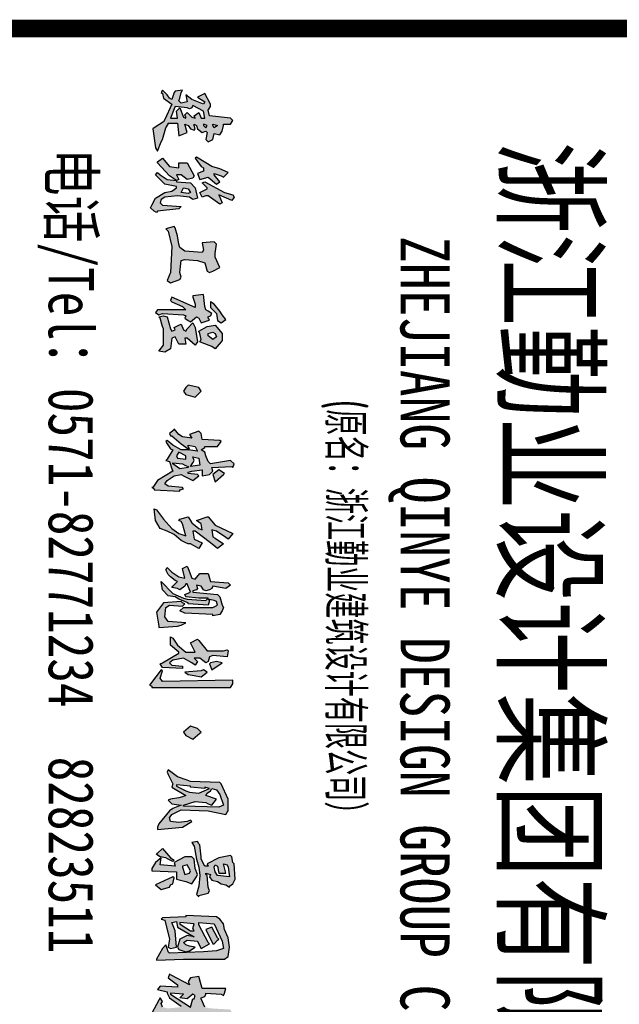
# Model space of a CAD drawing. Extents: x -424536 to -66822, y 139826 to 492209.
# Tile 21 of 69: x -225949 to -219230, y 146766 to 157793. Entities that reach past the tile are written whole.
import ezdxf

# ---------------------------------------------------------------- set-up
doc = ezdxf.new("R2010")
doc.units = 0
doc.header["$LTSCALE"] = 1000
doc.header["$MEASUREMENT"] = 0
doc.layers.add('图框', color=3, linetype='Continuous')
doc.styles.add('TSSD_Dimension', font='Tssdeng.shx', dxfattribs={"width": 0.7, "bigfont": 'tssdchn.shx'})
doc.styles.add('图框', font='txt', dxfattribs={"width": 0.8})

# ---------------------------------------------------------------- blocks, each defined once
blk = doc.blocks.new('艺术字')
h = blk.add_hatch(color=4)
h.dxf.hatch_style = 1
h.paths.add_polyline_path([(14.706, -0.076), (14.72, -0.049), (14.734, -0.049), (14.748, 0.285), (14.79, 0.271), (14.804, 0.299), (14.818, 0.34), (14.762, 0.424), (14.818, 0.451), (14.831, 0.465), (14.818, 0.535), (14.804, 0.549), (14.776, 0.562), (14.734, 0.59), (14.706, 0.549), (14.693, 0.521), (14.651, 0.507), (14.512, 0.493), (14.498, 0.424), (14.526, 0.354), (14.568, 0.382), (14.637, 0.396), (14.651, 0.396), (14.651, 0.354), (14.554, 0.215), (14.498, 0.118), (14.568, 0.104), (14.595, 0.146), (14.679, 0.299), (14.693, 0.299), (14.679, 0.007), (14.665, -0.035)])
h.paths.add_polyline_path([(14.776, -0.035), (14.748, 0.049), (14.762, 0.062), (14.901, 0.104), (14.929, 0.118), (14.915, 0.16), (14.887, 0.146), (14.859, 0.201), (14.845, 0.229), (14.859, 0.243), (14.929, 0.257), (14.943, 0.285), (14.873, 0.312), (14.845, 0.368), (14.859, 0.382), (14.929, 0.396), (14.97, 0.41), (15.068, 0.424), (15.081, 0.396), (15.095, 0.396), (15.012, 0.299), (15.012, 0.271), (15.081, 0.285), (15.081, 0.201), (15.068, 0.201), (15.012, 0.16), (15.026, 0.118), (15.165, 0.104), (15.179, -0.021), (15.165, -0.021), (15.081, 0.021), (14.915, 0.021), (14.887, 0.007), (14.79, -0.021)])
h.paths.add_polyline_path([(14.97, 0.549), (14.956, 0.549), (14.943, 0.604), (14.956, 0.632), (15.012, 0.646), (15.026, 0.604), (14.984, 0.549)], flags=16)
h.paths.add_polyline_path([(14.929, 0.437), (14.915, 0.465), (14.859, 0.632), (14.97, 0.715), (15.04, 0.715), (15.054, 0.701), (15.109, 0.674), (15.137, 0.632), (15.109, 0.59), (15.068, 0.479), (15.054, 0.451), (15.04, 0.465), (14.943, 0.451)])
h.paths.add_polyline_path([(14.582, 0.576), (14.651, 0.576), (14.706, 0.618), (14.818, 0.687), (14.831, 0.715), (14.804, 0.757), (14.706, 0.701)])
h.paths.add_polyline_path([(13.721, 0.049), (13.762, 0.076), (13.929, 0.118), (14.22, 0.104), (14.345, 0.076), (14.373, 0.118), (14.318, 0.215), (14.29, 0.229), (14.234, 0.215), (14.095, 0.229), (14.082, 0.271), (14.095, 0.424), (14.123, 0.493), (14.151, 0.507), (14.22, 0.521), (14.234, 0.521), (14.22, 0.646), (14.193, 0.687), (14.068, 0.632), (14.026, 0.632), (13.901, 0.646), (13.873, 0.618), (13.887, 0.479), (13.901, 0.479), (13.97, 0.493), (14.012, 0.465), (13.97, 0.257), (13.943, 0.215), (13.721, 0.16), (13.693, 0.132)])
h.paths.add_polyline_path([(13.512, -0.076), (13.498, -0.062), (13.359, -0.049), (13.346, -0.035), (13.332, 0.049), (13.29, 0.104), (13.221, -0.007), (13.123, -0.049), (13.054, -0.007), (13.137, 0.035), (13.207, 0.076), (13.248, 0.146), (13.179, 0.229), (13.165, 0.271), (13.137, 0.299), (13.096, 0.271), (13.082, 0.187), (13.137, 0.215), (13.151, 0.201), (13.137, 0.16), (13.109, 0.104), (12.915, -0.049), (12.873, 0.007), (12.901, 0.049), (12.915, 0.312), (12.943, 0.34), (12.984, 0.312), (12.998, 0.118), (13.012, 0.118), (13.026, 0.299), (13.012, 0.396), (12.943, 0.424), (12.929, 0.479), (12.915, 0.521), (12.929, 0.535), (13.04, 0.562), (13.109, 0.59), (13.151, 0.535), (13.096, 0.465), (13.096, 0.41), (13.123, 0.396), (13.151, 0.382), (13.137, 0.299), (13.179, 0.368), (13.207, 0.535), (13.234, 0.674), (13.248, 0.771), (13.276, 0.812), (13.304, 0.785), (13.276, 0.493), (13.359, 0.535), (13.387, 0.576), (13.415, 0.549), (13.443, 0.465), (13.359, 0.41), (13.332, 0.201), (13.346, 0.16), (13.401, 0.09), (13.54, -0.021), (13.568, -0.049)])
h.paths.add_polyline_path([(13.29, 0.257), (13.276, 0.257), (13.248, 0.34), (13.262, 0.382), (13.29, 0.382)], flags=16)
h.paths.add_polyline_path([(12.457, 0.687), (12.485, 0.701), (12.457, 0.799), (12.387, 0.896), (12.36, 0.826), (12.36, 0.715)])
h.paths.add_polyline_path([(12.526, 0.215), (12.485, 0.229), (12.498, 0.424), (12.54, 0.424), (12.568, 0.382), (12.554, 0.229)], flags=16)
h.paths.add_polyline_path([(12.443, -0.174), (12.415, -0.16), (12.387, -0.146), (12.401, -0.104), (12.387, 0.382), (12.346, 0.382), (12.332, 0.354), (12.318, 0.187), (12.304, 0.118), (12.248, 0.215), (12.235, 0.382), (12.248, 0.41), (12.387, 0.479), (12.387, 0.521), (12.332, 0.535), (12.165, 0.465), (12.151, 0.437), (12.096, 0.535), (12.151, 0.576), (12.318, 0.618), (12.346, 0.632), (12.457, 0.646), (12.554, 0.66), (12.637, 0.674), (12.679, 0.687), (12.721, 0.701), (12.748, 0.646), (12.762, 0.604), (12.485, 0.549), (12.485, 0.493), (12.526, 0.493), (12.568, 0.507), (12.582, 0.493), (12.679, 0.424), (12.596, 0.09), (12.471, 0.146), (12.457, -0.174)])
h.paths.add_polyline_path([(11.61, 0.257), (11.651, 0.285), (11.679, 0.396), (11.61, 0.465), (11.568, 0.437), (11.54, 0.312), (11.568, 0.285)])
h.paths.add_polyline_path([(10.888, -0.118), (10.901, -0.118), (10.888, 0.257), (10.915, 0.243), (10.971, 0.174), (10.971, 0.16), (10.971, 0.09), (11.096, 0.062), (11.165, 0.09), (11.151, 0.118), (11.026, 0.215), (10.985, 0.243), (10.915, 0.34), (10.888, 0.424), (10.957, 0.437), (10.999, 0.507), (10.957, 0.576), (10.888, 0.549), (10.901, 0.785), (10.915, 0.799), (10.874, 0.826), (10.846, 0.812), (10.832, 0.576), (10.818, 0.507), (10.721, 0.465), (10.707, 0.465), (10.693, 0.507), (10.665, 0.521), (10.651, 0.521), (10.665, 0.701), (10.679, 0.729), (10.651, 0.743), (10.596, 0.757), (10.596, 0.479), (10.554, 0.465), (10.457, 0.437), (10.471, 0.34), (10.513, 0.312), (10.554, 0.326), (10.443, 0.118), (10.429, 0.09), (10.471, 0.076), (10.554, 0.187), (10.582, 0.187), (10.568, -0.021), (10.61, -0.049), (10.638, 0.062), (10.651, 0.062), (10.707, 0.09), (10.804, 0.229), (10.818, 0.229), (10.832, 0.076), (10.818, 0.007), (10.776, -0.007), (10.749, 0.007), (10.707, -0.021), (10.735, -0.035)])
h.paths.add_polyline_path([(10.665, 0.104), (10.818, 0.34), (10.721, 0.368), (10.721, 0.382), (10.679, 0.396), (10.665, 0.368), (10.721, 0.299), (10.707, 0.215), (10.665, 0.257), (10.651, 0.104)], flags=16)
h.paths.add_polyline_path([(10.249, -0.062), (10.263, -0.062), (10.249, 0.257), (10.249, 0.743), (10.221, 0.785), (10.11, 0.799), (9.999, 0.785), (9.902, 0.743), (9.832, 0.729), (9.777, 0.687), (9.749, 0.646), (9.735, 0.285), (9.749, 0.285), (9.763, 0.007), (9.777, -0.007), (9.79, 0.035), (10.013, 0.09), (10.11, 0.076), (10.124, 0.104), (10.11, 0.174), (9.915, 0.16), (9.818, 0.118), (9.804, 0.174), (9.874, 0.187), (9.985, 0.382), (9.971, 0.299), (10.013, 0.215), (10.11, 0.187), (10.138, 0.201), (10.165, 0.285), (10.152, 0.326), (10.11, 0.396), (10.096, 0.326), (10.082, 0.285), (10.054, 0.257), (10.027, 0.299), (10.04, 0.424), (10.096, 0.451), (10.124, 0.465), (10.068, 0.562), (10.054, 0.549), (9.846, 0.437), (9.818, 0.437), (9.832, 0.618), (10.04, 0.715), (10.124, 0.729), (10.152, 0.646), (10.165, 0.493), (10.179, 0.09), (10.165, 0.076), (10.124, 0.062), (10.082, 0.049), (10.124, 0.007)])
h.paths.add_polyline_path([(9.902, 0.521), (10.068, 0.604), (10.068, 0.618), (10.027, 0.66), (10.013, 0.674), (9.999, 0.66), (9.874, 0.59)], flags=17)
h.paths.add_polyline_path([(9.832, 0.215), (9.846, 0.229), (9.915, 0.34), (9.915, 0.382), (9.888, 0.368), (9.832, 0.382), (9.818, 0.215)], flags=16)
h.paths.add_polyline_path([(9.166, 0.618), (9.138, 0.632), (9.152, 0.66), (9.235, 0.674), (9.235, 0.757), (9.124, 0.729), (9.138, 0.771), (9.166, 0.785), (9.277, 0.799), (9.263, 0.66), (9.221, 0.632)], flags=16)
h.paths.add_polyline_path([(8.874, 0.354), (8.916, 0.382), (9.068, 0.41), (9.166, 0.437), (9.263, 0.451), (9.388, 0.437), (9.485, 0.41), (9.513, 0.437), (9.499, 0.437), (9.471, 0.549), (9.443, 0.562), (9.402, 0.549), (9.263, 0.535), (9.249, 0.521), (9.235, 0.521), (9.249, 0.576), (9.277, 0.562), (9.318, 0.59), (9.332, 0.66), (9.36, 0.701), (9.374, 0.757), (9.402, 0.799), (9.388, 0.799), (9.36, 0.84), (9.304, 0.868), (9.124, 0.854), (9.11, 0.84), (9.041, 0.826), (9.027, 0.812), (9.054, 0.674), (9.124, 0.535), (9.152, 0.549), (9.152, 0.507), (9.068, 0.465), (9.041, 0.465), (8.902, 0.451), (8.888, 0.437), (8.86, 0.424)])
h.paths.add_polyline_path([(9.166, 0.243), (9.249, 0.271), (9.235, 0.326), (9.207, 0.34), (9.138, 0.299), (9.152, 0.243)], flags=16)
h.paths.add_polyline_path([(9.374, -0.076), (9.429, -0.007), (9.402, 0.09), (9.374, 0.104), (9.36, 0.132), (9.291, 0.146), (9.277, 0.132)])
h.paths.add_polyline_path([(9.179, -0.118), (9.207, -0.118), (9.221, 0.174), (9.304, 0.174), (9.332, 0.285), (9.36, 0.354), (9.277, 0.41), (9.249, 0.424), (9.179, 0.396), (9.068, 0.382), (9.041, 0.354), (9.041, 0.271), (9.11, 0.146), (9.152, 0.16), (9.138, -0.021), (9.054, -0.007), (9.11, -0.076)])
h.paths.add_polyline_path([(9.013, -0.062), (8.999, -0.049), (8.943, 0.007), (9.054, 0.104), (9.082, 0.146), (9.096, 0.132), (9.068, 0.076), (9.054, 0.049), (9.041, -0.021)])
h.paths.add_polyline_path([(8.693, -0.049), (8.721, -0.049), (8.693, 0.243), (8.624, 0.354), (8.61, 0.34), (8.624, 0.299), (8.638, 0.201), (8.624, 0.104), (8.582, 0.09), (8.541, 0.118), (8.485, 0.229), (8.499, 0.549), (8.541, 0.757), (8.513, 0.771), (8.499, 0.785), (8.36, 0.785), (8.18, 0.701), (8.166, 0.687), (8.152, 0.34), (8.138, 0.299), (8.096, 0.187), (8.013, 0.076), (8.041, 0.062), (8.068, 0.076), (8.18, 0.132), (8.221, 0.118), (8.318, 0.285), (8.332, 0.243), (8.346, 0.201), (8.36, 0.104), (8.374, 0.076), (8.416, 0.118), (8.43, 0.229), (8.471, 0.132), (8.499, 0.09), (8.652, -0.035)])
h.paths.add_polyline_path([(8.443, 0.257), (8.43, 0.257), (8.388, 0.396), (8.402, 0.521), (8.416, 0.549), (8.43, 0.59), (8.36, 0.646), (8.318, 0.521), (8.291, 0.535), (8.263, 0.576), (8.235, 0.59), (8.249, 0.646), (8.305, 0.687), (8.43, 0.729), (8.457, 0.674)], flags=16)
h.paths.add_polyline_path([(8.207, 0.174), (8.263, 0.285), (8.277, 0.326), (8.291, 0.437), (8.235, 0.562), (8.221, 0.507), (8.235, 0.507), (8.221, 0.34), (8.207, 0.34), (8.193, 0.174)], flags=16)
h.paths.add_polyline_path([(7.568, 0.257), (7.61, 0.285), (7.652, 0.368), (7.582, 0.451), (7.568, 0.465), (7.527, 0.424), (7.499, 0.34)])
h.paths.add_polyline_path([(6.763, 0.562), (6.832, 0.59), (6.749, 0.715), (6.735, 0.646), (6.749, 0.576)])
h.paths.add_polyline_path([(6.86, 0.271), (6.888, 0.312), (6.902, 0.382), (6.916, 0.465), (6.86, 0.535), (6.832, 0.493), (6.846, 0.465)], flags=17)
h.paths.add_polyline_path([(7.013, -0.146), (7.027, -0.118), (7.041, -0.118), (7.041, 0.812), (6.999, 0.84), (6.957, 0.84), (6.971, 0.007), (6.93, -0.021), (6.846, 0.007), (6.832, -0.007), (6.999, -0.132)])
h.paths.add_polyline_path([(6.763, -0.021), (6.749, 0.007), (6.638, 0.201), (6.624, 0.201), (6.541, 0.104), (6.444, 0.104), (6.458, 0.132), (6.541, 0.187), (6.624, 0.285), (6.624, 0.396), (6.513, 0.34), (6.471, 0.424), (6.485, 0.437), (6.61, 0.535), (6.61, 0.729), (6.596, 0.771), (6.61, 0.785), (6.68, 0.771), (6.666, 0.604), (6.68, 0.562), (6.735, 0.549), (6.749, 0.521), (6.694, 0.451), (6.694, 0.382), (6.735, 0.424), (6.777, 0.396), (6.749, 0.354), (6.694, 0.257), (6.721, 0.132), (6.749, 0.09), (6.777, 0.118), (6.791, 0.243), (6.819, 0.243), (6.805, 0.007)])
h.paths.add_polyline_path([(6.152, -0.062), (6.319, -0.035), (6.333, -0.035), (6.319, 0.187), (6.305, 0.229), (6.277, 0.285), (6.263, 0.076), (6.208, 0.035), (6.096, 0.049), (6.069, 0.09), (6.083, 0.243), (6.069, 0.257), (6.055, 0.271), (6.041, 0.243), (6.027, 0.229), (6.041, 0.021), (6.138, -0.049)])
h.paths.add_polyline_path([(5.791, -0.007), (5.93, 0.132), (5.985, 0.257), (5.999, 0.299), (6.013, 0.521), (5.985, 0.549), (5.985, 0.437), (5.971, 0.285), (5.944, 0.271), (5.916, 0.34), (5.819, 0.299), (5.819, 0.285), (5.846, 0.271), (5.888, 0.215), (5.874, 0.187), (5.86, 0.118), (5.846, 0.132), (5.791, 0.187), (5.777, 0.16), (5.735, 0.104), (5.708, 0.076), (5.652, 0.049), (5.624, 0.062), (5.68, 0.118), (5.735, 0.201), (5.749, 0.271), (5.638, 0.243), (5.61, 0.299), (5.638, 0.312), (5.749, 0.354), (5.763, 0.396), (5.694, 0.451), (5.694, 0.549), (5.749, 0.562), (5.791, 0.576), (5.805, 0.785), (5.833, 0.812), (5.874, 0.757), (5.846, 0.604), (5.874, 0.59), (5.888, 0.562), (5.902, 0.521), (5.888, 0.493), (5.846, 0.465), (5.833, 0.41), (5.874, 0.424), (5.888, 0.41), (5.902, 0.368), (5.916, 0.368), (5.944, 0.66), (5.971, 0.687), (6.069, 0.715), (6.096, 0.729), (6.138, 0.715), (6.18, 0.687), (6.194, 0.604), (6.18, 0.604), (6.166, 0.271), (6.138, 0.215), (6.096, 0.257), (6.096, 0.604), (6.069, 0.66), (6.027, 0.646), (6.013, 0.618), (5.999, 0.549), (6.013, 0.562), (6.069, 0.549), (6.055, 0.312), (6.041, 0.312), (5.999, 0.201), (5.971, 0.16), (5.958, 0.076), (5.888, 0.007)])
h.paths.add_polyline_path([(4.68, -0.118), (4.694, -0.09), (4.708, -0.09), (4.722, 0.215), (4.708, 0.215), (4.694, 0.257), (4.68, 0.243), (4.666, 0.076), (4.638, 0.035), (4.597, 0.062), (4.541, 0.146), (4.527, 0.229), (4.541, 0.257), (4.597, 0.368), (4.541, 0.437), (4.527, 0.424), (4.513, 0.312), (4.499, 0.312), (4.486, 0.354), (4.472, 0.479), (4.541, 0.479), (4.527, 0.562), (4.486, 0.604), (4.444, 0.59), (4.43, 0.826), (4.444, 0.84), (4.402, 0.854), (4.361, 0.812), (4.402, 0.576), (4.374, 0.549), (4.305, 0.521), (4.263, 0.507), (4.236, 0.465), (4.208, 0.507), (4.194, 0.507), (4.194, 0.66), (4.138, 0.701), (4.124, 0.687), (4.111, 0.479), (4.041, 0.465), (4.013, 0.437), (4.055, 0.326), (4.097, 0.354), (4.083, 0.243), (4.055, 0.201), (3.986, 0.146), (4, 0.146), (4.041, 0.09), (4.069, 0.104), (4.069, 0.118), (4.166, 0.229), (4.222, 0.312), (4.236, 0.312), (4.236, 0.229), (4.18, 0.132), (4.124, 0.062), (4.138, 0.049), (4.166, 0.062), (4.222, 0.104), (4.236, 0.132), (4.347, 0.062), (4.361, 0.049), (4.374, 0.09), (4.458, 0.118), (4.486, 0.132), (4.597, -0.049), (4.68, -0.104)])
h.paths.add_polyline_path([(4.93, -0.09), (4.944, -0.062), (5.055, 0.021), (5.166, 0.118), (5.222, 0.201), (5.249, 0.285), (5.11, 0.243), (5.083, 0.229), (5.069, 0.201), (5.055, 0.215), (5.027, 0.312), (5.097, 0.354), (5.166, 0.437), (5.18, 0.479), (5.11, 0.465), (5.069, 0.41), (5.027, 0.535), (5.027, 0.549), (5.124, 0.632), (5.222, 0.84), (5.291, 0.785), (5.249, 0.729), (5.222, 0.687), (5.194, 0.646), (5.18, 0.59), (5.263, 0.604), (5.277, 0.632), (5.347, 0.729), (5.402, 0.66), (5.333, 0.576), (5.194, 0.396), (5.194, 0.368), (5.291, 0.382), (5.333, 0.479), (5.402, 0.437), (5.347, 0.34), (5.347, 0.312), (5.333, 0.285), (5.305, 0.229), (5.235, 0.146), (5.194, 0.062), (5.166, -0.021), (5.069, -0.076)])
h.paths.add_polyline_path([(4.527, 0.604), (4.611, 0.632), (4.527, 0.729), (4.513, 0.743), (4.472, 0.674)], flags=17)
h.paths.add_polyline_path([(4.43, 0.34), (4.388, 0.368), (4.361, 0.382), (4.319, 0.368), (4.333, 0.437), (4.416, 0.451)], flags=16)
h.paths.add_polyline_path([(4.402, 0.132), (4.388, 0.132), (4.402, 0.243), (4.416, 0.271), (4.43, 0.312), (4.444, 0.312), (4.458, 0.215)], flags=16)
h.paths.add_polyline_path([(4.305, 0.174), (4.333, 0.187), (4.347, 0.285), (4.305, 0.285), (4.263, 0.201)], flags=16)
h.paths.add_polyline_path([(4.194, 0.312), (4.18, 0.312), (4.194, 0.396), (4.249, 0.424), (4.236, 0.312), (4.222, 0.326)], flags=16)
h.paths.add_polyline_path([(3.541, 0.257), (3.583, 0.285), (3.611, 0.396), (3.541, 0.465), (3.5, 0.437), (3.472, 0.312), (3.5, 0.285)])
h.paths.add_polyline_path([(2.611, -0.076), (2.639, -0.035), (2.625, 0.007), (2.639, 0.257), (2.652, 0.285), (2.68, 0.271), (2.708, 0.312), (2.722, 0.34), (2.666, 0.41), (2.68, 0.437), (2.736, 0.465), (2.708, 0.549), (2.694, 0.562), (2.68, 0.549), (2.666, 0.549), (2.652, 0.576), (2.625, 0.59), (2.597, 0.549), (2.583, 0.521), (2.541, 0.507), (2.402, 0.493), (2.416, 0.368), (2.43, 0.368), (2.514, 0.396), (2.555, 0.396), (2.43, 0.118), (2.472, 0.104), (2.486, 0.118), (2.541, 0.243), (2.583, 0.285), (2.583, -0.049)])
h.paths.add_polyline_path([(2.666, -0.035), (2.652, 0.021), (2.666, 0.062), (2.805, 0.104), (2.833, 0.118), (2.819, 0.16), (2.791, 0.146), (2.764, 0.201), (2.75, 0.229), (2.819, 0.257), (2.833, 0.285), (2.805, 0.299), (2.736, 0.368), (2.791, 0.396), (2.958, 0.424), (3, 0.396), (2.916, 0.299), (2.916, 0.271), (2.986, 0.285), (2.986, 0.201), (2.902, 0.16), (2.916, 0.118), (3.041, 0.104), (3.083, 0.035), (3.069, -0.035), (3, 0.021), (2.805, 0.021), (2.777, 0.007), (2.68, -0.021)])
h.paths.add_polyline_path([(2.875, 0.549), (2.861, 0.549), (2.847, 0.604), (2.861, 0.632), (2.902, 0.646), (2.93, 0.604), (2.889, 0.549)], flags=16)
h.paths.add_polyline_path([(2.833, 0.437), (2.777, 0.535), (2.764, 0.632), (2.861, 0.715), (2.944, 0.715), (2.958, 0.701), (3.041, 0.632), (3.014, 0.59), (2.972, 0.479), (2.958, 0.451), (2.93, 0.465), (2.861, 0.451)])
h.paths.add_polyline_path([(2.486, 0.576), (2.555, 0.576), (2.625, 0.646), (2.708, 0.66), (2.736, 0.701), (2.694, 0.757), (2.639, 0.715), (2.597, 0.687), (2.514, 0.618)])
h.paths.add_polyline_path([(1.625, 0.049), (1.653, 0.076), (1.833, 0.118), (2.139, 0.104), (2.236, 0.062), (2.264, 0.104), (2.222, 0.215), (2.194, 0.229), (2.139, 0.215), (2, 0.229), (1.986, 0.271), (2, 0.424), (2.028, 0.507), (2.125, 0.535), (2.139, 0.562), (2.125, 0.604), (2.083, 0.687), (1.958, 0.632), (1.916, 0.632), (1.805, 0.646), (1.778, 0.618), (1.791, 0.479), (1.875, 0.493), (1.903, 0.479), (1.889, 0.271), (1.847, 0.215), (1.805, 0.201), (1.708, 0.187), (1.611, 0.16), (1.597, 0.146)])
h.paths.add_polyline_path([(1.375, -0.132), (1.347, -0.118), (1.264, -0.076), (1.194, 0.035), (1.18, 0.118), (1.139, 0.174), (1.125, 0.174), (1.097, 0.035), (0.986, -0.076), (0.958, -0.049), (0.986, -0.021), (1.042, 0.062), (1.055, 0.174), (1, 0.09), (0.847, -0.049), (0.833, -0.049), (0.792, 0.007), (0.889, 0.09), (0.903, 0.201), (0.847, 0.201), (0.847, 0.299), (1, 0.382), (1.028, 0.368), (1.042, 0.299), (0.986, 0.229), (0.986, 0.174), (1.042, 0.201), (1.055, 0.174), (1.069, 0.174), (1.083, 0.34), (1.139, 0.396), (1.264, 0.424), (1.278, 0.368), (1.25, 0.326), (1.236, 0.187), (1.25, 0.035), (1.278, -0.007), (1.319, -0.021), (1.347, 0.007), (1.361, 0.229), (1.389, 0.201), (1.416, -0.049), (1.43, -0.062), (1.416, -0.09)])
h.paths.add_polyline_path([(1.194, 0.229), (1.139, 0.257), (1.153, 0.312), (1.194, 0.34), (1.208, 0.312)], flags=16)
h.paths.add_polyline_path([(1.194, 0.451), (1.153, 0.535), (1.139, 0.535), (1.083, 0.479), (1.069, 0.507), (1.194, 0.743), (1.222, 0.84), (1.25, 0.854), (1.292, 0.826), (1.222, 0.674), (1.319, 0.715), (1.333, 0.687), (1.236, 0.549), (1.236, 0.521), (1.25, 0.479)])
h.paths.add_polyline_path([(0.403, 0.604), (0.389, 0.604), (0.403, 0.66), (0.431, 0.618)], flags=16)
h.paths.add_polyline_path([(0.403, 0.493), (0.431, 0.521), (0.403, 0.535), (0.389, 0.493)], flags=16)
h.paths.add_polyline_path([(0.792, 0.396), (0.889, 0.465), (0.903, 0.493), (0.944, 0.493), (0.972, 0.424), (1.042, 0.451), (1.014, 0.549), (1.097, 0.646), (1.069, 0.687), (0.986, 0.618), (0.972, 0.618), (1, 0.701), (1.014, 0.729), (0.972, 0.771), (0.958, 0.785), (0.917, 0.687), (0.889, 0.59), (0.847, 0.521), (0.778, 0.41)])
h.paths.add_polyline_path([(0.444, -0.104), (0.667, -0.076), (0.708, -0.049), (0.597, -0.007), (0.569, 0.007), (0.431, 0.049), (0.389, 0.076), (0.375, 0.076), (0.375, 0.187), (0.528, 0.201), (0.486, 0.299), (0.389, 0.271), (0.403, 0.312), (0.444, 0.34), (0.458, 0.382), (0.444, 0.396), (0.403, 0.382), (0.389, 0.382), (0.403, 0.41), (0.444, 0.424), (0.486, 0.479), (0.472, 0.521), (0.486, 0.535), (0.569, 0.521), (0.597, 0.549), (0.569, 0.604), (0.5, 0.618), (0.514, 0.687), (0.472, 0.715), (0.403, 0.729), (0.389, 0.729), (0.389, 0.812), (0.347, 0.84), (0.319, 0.812), (0.292, 0.562), (0.222, 0.549), (0.181, 0.576), (0.153, 0.576), (0.028, 0.507), (0.069, 0.424), (0.125, 0.507), (0.153, 0.493), (0.097, 0.354), (0.042, 0.285), (0.125, 0.299), (0.139, 0.229), (0.111, 0.201), (0.083, 0.215), (0.014, 0.229), (-0.014, 0.243), (0, 0.16), (0.014, 0.146), (0.097, 0.118), (0.083, 0.09), (0.042, 0.062), (-0.014, 0.007), (0.014, -0.007), (0.028, 0.007), (0.083, 0.021), (0.153, 0.118), (0.333, 0.035), (0.361, 0.021), (0.431, -0.09)])
h.paths.add_polyline_path([(0.319, 0.104), (0.319, 0.187), (0.236, 0.174), (0.194, 0.215), (0.306, 0.257), (0.319, 0.285), (0.306, 0.285), (0.278, 0.271), (0.25, 0.299), (0.306, 0.354), (0.319, 0.396), (0.292, 0.382), (0.25, 0.437), (0.319, 0.465), (0.319, 0.507), (0.236, 0.493), (0.167, 0.368), (0.194, 0.354), (0.208, 0.326), (0.194, 0.299), (0.181, 0.16), (0.208, 0.146)], flags=16)
at = {"color": 4}
for points in [[(0.444, -0.104), (0.667, -0.076), (0.708, -0.049), (0.597, -0.007), (0.569, 0.007), (0.431, 0.049), (0.389, 0.076), (0.375, 0.076), (0.375, 0.187), (0.528, 0.201), (0.486, 0.299), (0.389, 0.271), (0.403, 0.312), (0.444, 0.34), (0.458, 0.382), (0.444, 0.396), (0.403, 0.382), (0.389, 0.382), (0.403, 0.41), (0.444, 0.424), (0.486, 0.479), (0.472, 0.521), (0.486, 0.535), (0.569, 0.521), (0.597, 0.549), (0.569, 0.604), (0.5, 0.618), (0.514, 0.687), (0.472, 0.715), (0.403, 0.729), (0.389, 0.729), (0.389, 0.812), (0.347, 0.84), (0.319, 0.812), (0.292, 0.562), (0.222, 0.549), (0.181, 0.576), (0.153, 0.576), (0.028, 0.507), (0.069, 0.424), (0.125, 0.507), (0.153, 0.493), (0.097, 0.354), (0.042, 0.285), (0.125, 0.299), (0.139, 0.229), (0.111, 0.201), (0.083, 0.215), (0.014, 0.229), (-0.014, 0.243), (0, 0.16), (0.014, 0.146), (0.097, 0.118), (0.083, 0.09), (0.042, 0.062), (-0.014, 0.007), (0.014, -0.007), (0.028, 0.007), (0.083, 0.021), (0.153, 0.118), (0.333, 0.035), (0.361, 0.021), (0.431, -0.09), (0.444, -0.104)], [(1.194, 0.451), (1.153, 0.535), (1.139, 0.535), (1.083, 0.479), (1.069, 0.507), (1.194, 0.743), (1.222, 0.84), (1.25, 0.854), (1.292, 0.826), (1.222, 0.674), (1.319, 0.715), (1.333, 0.687), (1.236, 0.549), (1.236, 0.521), (1.25, 0.479), (1.194, 0.451)], [(4.68, -0.118), (4.694, -0.09), (4.708, -0.09), (4.722, 0.215), (4.708, 0.215), (4.694, 0.257), (4.68, 0.243), (4.666, 0.076), (4.638, 0.035), (4.597, 0.062), (4.541, 0.146), (4.527, 0.229), (4.541, 0.257), (4.597, 0.368), (4.541, 0.437), (4.527, 0.424), (4.513, 0.312), (4.499, 0.312), (4.486, 0.354), (4.472, 0.479), (4.541, 0.479), (4.527, 0.562), (4.486, 0.604), (4.444, 0.59), (4.43, 0.826), (4.444, 0.84), (4.402, 0.854), (4.361, 0.812), (4.402, 0.576), (4.374, 0.549), (4.305, 0.521), (4.263, 0.507), (4.236, 0.465), (4.208, 0.507), (4.194, 0.507), (4.194, 0.66), (4.138, 0.701), (4.124, 0.687), (4.111, 0.479), (4.041, 0.465), (4.013, 0.437), (4.055, 0.326), (4.097, 0.354), (4.083, 0.243), (4.055, 0.201), (3.986, 0.146), (4, 0.146), (4.041, 0.09), (4.069, 0.104), (4.069, 0.118), (4.166, 0.229), (4.222, 0.312), (4.236, 0.312), (4.236, 0.229), (4.18, 0.132), (4.124, 0.062), (4.138, 0.049), (4.166, 0.062), (4.222, 0.104), (4.236, 0.132), (4.347, 0.062), (4.361, 0.049), (4.374, 0.09), (4.458, 0.118), (4.486, 0.132), (4.597, -0.049), (4.68, -0.104), (4.68, -0.118)], [(4.93, -0.09), (4.944, -0.062), (5.055, 0.021), (5.166, 0.118), (5.222, 0.201), (5.249, 0.285), (5.11, 0.243), (5.083, 0.229), (5.069, 0.201), (5.055, 0.215), (5.027, 0.312), (5.097, 0.354), (5.166, 0.437), (5.18, 0.479), (5.11, 0.465), (5.069, 0.41), (5.027, 0.535), (5.027, 0.549), (5.124, 0.632), (5.222, 0.84), (5.291, 0.785), (5.249, 0.729), (5.222, 0.687), (5.194, 0.646), (5.18, 0.59), (5.263, 0.604), (5.277, 0.632), (5.347, 0.729), (5.402, 0.66), (5.333, 0.576), (5.194, 0.396), (5.194, 0.368), (5.291, 0.382), (5.333, 0.479), (5.402, 0.437), (5.347, 0.34), (5.347, 0.312), (5.333, 0.285), (5.305, 0.229), (5.235, 0.146), (5.194, 0.062), (5.166, -0.021), (5.069, -0.076), (4.93, -0.09)], [(7.013, -0.146), (7.027, -0.118), (7.041, -0.118), (7.041, 0.812), (6.999, 0.84), (6.957, 0.84), (6.971, 0.007), (6.93, -0.021), (6.846, 0.007), (6.832, -0.007), (6.999, -0.132), (7.013, -0.146)], [(8.874, 0.354), (8.916, 0.382), (9.068, 0.41), (9.166, 0.437), (9.263, 0.451), (9.388, 0.437), (9.485, 0.41), (9.513, 0.437), (9.499, 0.437), (9.471, 0.549), (9.443, 0.562), (9.402, 0.549), (9.263, 0.535), (9.249, 0.521), (9.235, 0.521), (9.249, 0.576), (9.277, 0.562), (9.318, 0.59), (9.332, 0.66), (9.36, 0.701), (9.374, 0.757), (9.402, 0.799), (9.388, 0.799), (9.36, 0.84), (9.304, 0.868), (9.124, 0.854), (9.11, 0.84), (9.041, 0.826), (9.027, 0.812), (9.054, 0.674), (9.124, 0.535), (9.152, 0.549), (9.152, 0.507), (9.068, 0.465), (9.041, 0.465), (8.902, 0.451), (8.888, 0.437), (8.86, 0.424), (8.874, 0.354)], [(10.818, 0.507), (10.721, 0.465), (10.707, 0.465), (10.693, 0.507), (10.665, 0.521), (10.651, 0.521), (10.665, 0.701), (10.679, 0.729), (10.651, 0.743), (10.596, 0.757), (10.596, 0.479), (10.554, 0.465), (10.457, 0.437), (10.471, 0.34), (10.513, 0.312), (10.554, 0.326), (10.443, 0.118), (10.429, 0.09), (10.471, 0.076), (10.554, 0.187), (10.582, 0.187), (10.568, -0.021), (10.61, -0.049), (10.638, 0.062), (10.651, 0.062), (10.707, 0.09), (10.804, 0.229)], [(10.818, 0.007), (10.776, -0.007), (10.749, 0.007), (10.707, -0.021), (10.735, -0.035), (10.888, -0.118)], [(0.792, 0.396), (0.889, 0.465), (0.903, 0.493), (0.944, 0.493), (0.972, 0.424), (1.042, 0.451), (1.014, 0.549), (1.097, 0.646), (1.069, 0.687), (0.986, 0.618), (0.972, 0.618), (1, 0.701), (1.014, 0.729), (0.972, 0.771), (0.958, 0.785), (0.917, 0.687), (0.889, 0.59), (0.847, 0.521), (0.778, 0.41), (0.792, 0.396)], [(2.486, 0.576), (2.555, 0.576), (2.625, 0.646), (2.708, 0.66), (2.736, 0.701), (2.694, 0.757), (2.639, 0.715), (2.597, 0.687), (2.514, 0.618), (2.486, 0.576)], [(2.833, 0.437), (2.777, 0.535), (2.764, 0.632), (2.861, 0.715), (2.944, 0.715), (2.958, 0.701), (3.041, 0.632), (3.014, 0.59), (2.972, 0.479), (2.958, 0.451), (2.93, 0.465), (2.861, 0.451), (2.833, 0.437)], [(4.527, 0.604), (4.611, 0.632), (4.527, 0.729), (4.513, 0.743), (4.472, 0.674), (4.527, 0.604)], [(5.791, -0.007), (5.93, 0.132), (5.985, 0.257), (5.999, 0.299), (6.013, 0.521), (5.985, 0.549), (5.985, 0.437), (5.971, 0.285), (5.944, 0.271), (5.916, 0.34), (5.819, 0.299), (5.819, 0.285), (5.846, 0.271), (5.888, 0.215), (5.874, 0.187), (5.86, 0.118), (5.846, 0.132), (5.791, 0.187), (5.777, 0.16), (5.735, 0.104), (5.708, 0.076), (5.652, 0.049), (5.624, 0.062), (5.68, 0.118), (5.735, 0.201), (5.749, 0.271), (5.638, 0.243), (5.61, 0.299), (5.638, 0.312), (5.749, 0.354), (5.763, 0.396), (5.694, 0.451), (5.694, 0.549), (5.749, 0.562), (5.791, 0.576), (5.805, 0.785), (5.833, 0.812), (5.874, 0.757), (5.846, 0.604), (5.874, 0.59), (5.888, 0.562), (5.902, 0.521), (5.888, 0.493), (5.846, 0.465), (5.833, 0.41), (5.874, 0.424), (5.888, 0.41), (5.902, 0.368), (5.916, 0.368), (5.944, 0.66), (5.971, 0.687), (6.069, 0.715), (6.096, 0.729), (6.138, 0.715), (6.18, 0.687), (6.194, 0.604), (6.18, 0.604), (6.166, 0.271), (6.138, 0.215), (6.096, 0.257), (6.096, 0.604), (6.069, 0.66), (6.027, 0.646), (6.013, 0.618), (5.999, 0.549), (6.013, 0.562), (6.069, 0.549), (6.055, 0.312), (6.041, 0.312), (5.999, 0.201), (5.971, 0.16), (5.958, 0.076), (5.888, 0.007), (5.791, -0.007)], [(6.763, -0.021), (6.749, 0.007), (6.638, 0.201), (6.624, 0.201), (6.541, 0.104), (6.444, 0.104), (6.458, 0.132), (6.541, 0.187), (6.624, 0.285), (6.624, 0.396), (6.513, 0.34), (6.471, 0.424), (6.485, 0.437), (6.61, 0.535), (6.61, 0.729), (6.596, 0.771), (6.61, 0.785), (6.68, 0.771), (6.666, 0.604), (6.68, 0.562), (6.735, 0.549), (6.749, 0.521), (6.694, 0.451), (6.694, 0.382), (6.735, 0.424), (6.777, 0.396), (6.749, 0.354), (6.694, 0.257), (6.721, 0.132), (6.749, 0.09), (6.777, 0.118), (6.791, 0.243), (6.819, 0.243), (6.805, 0.007), (6.763, -0.021)], [(6.763, 0.562), (6.832, 0.59), (6.749, 0.715), (6.735, 0.646), (6.749, 0.576), (6.763, 0.562)], [(8.693, -0.049), (8.721, -0.049), (8.693, 0.243), (8.624, 0.354), (8.61, 0.34), (8.624, 0.299), (8.638, 0.201), (8.624, 0.104), (8.582, 0.09), (8.541, 0.118), (8.485, 0.229), (8.499, 0.549), (8.541, 0.757), (8.513, 0.771), (8.499, 0.785), (8.36, 0.785), (8.18, 0.701), (8.166, 0.687), (8.152, 0.34), (8.138, 0.299), (8.096, 0.187), (8.013, 0.076), (8.041, 0.062), (8.068, 0.076), (8.18, 0.132), (8.221, 0.118), (8.318, 0.285), (8.332, 0.243), (8.346, 0.201), (8.36, 0.104), (8.374, 0.076), (8.416, 0.118), (8.43, 0.229), (8.471, 0.132), (8.499, 0.09), (8.652, -0.035), (8.693, -0.049)], [(8.443, 0.257), (8.43, 0.257), (8.388, 0.396), (8.402, 0.521), (8.416, 0.549), (8.43, 0.59), (8.36, 0.646), (8.318, 0.521), (8.291, 0.535), (8.263, 0.576), (8.235, 0.59), (8.249, 0.646), (8.305, 0.687), (8.43, 0.729), (8.457, 0.674), (8.443, 0.257)], [(9.166, 0.618), (9.138, 0.632), (9.152, 0.66), (9.235, 0.674), (9.235, 0.757), (9.124, 0.729), (9.138, 0.771), (9.166, 0.785), (9.277, 0.799), (9.263, 0.66), (9.221, 0.632), (9.166, 0.618)], [(10.249, -0.062), (10.263, -0.062), (10.249, 0.257), (10.249, 0.743), (10.221, 0.785), (10.11, 0.799), (9.999, 0.785), (9.902, 0.743), (9.832, 0.729), (9.777, 0.687), (9.749, 0.646), (9.735, 0.285), (9.749, 0.285), (9.763, 0.007), (9.777, -0.007), (9.79, 0.035), (10.013, 0.09), (10.11, 0.076), (10.124, 0.104), (10.11, 0.174), (9.915, 0.16), (9.818, 0.118), (9.804, 0.174), (9.874, 0.187), (9.985, 0.382), (9.971, 0.299), (10.013, 0.215), (10.11, 0.187), (10.138, 0.201), (10.165, 0.285), (10.152, 0.326), (10.11, 0.396), (10.096, 0.326), (10.082, 0.285), (10.054, 0.257), (10.027, 0.299), (10.04, 0.424), (10.096, 0.451), (10.124, 0.465), (10.068, 0.562), (10.054, 0.549), (9.846, 0.437), (9.818, 0.437), (9.832, 0.618), (10.04, 0.715), (10.124, 0.729), (10.152, 0.646), (10.165, 0.493), (10.179, 0.09), (10.165, 0.076), (10.124, 0.062), (10.082, 0.049), (10.124, 0.007), (10.249, -0.062)], [(0.403, 0.604), (0.389, 0.604), (0.403, 0.66), (0.431, 0.618), (0.403, 0.604)], [(1.625, 0.049), (1.653, 0.076), (1.833, 0.118), (2.139, 0.104), (2.236, 0.062), (2.264, 0.104), (2.222, 0.215), (2.194, 0.229), (2.139, 0.215), (2, 0.229), (1.986, 0.271), (2, 0.424), (2.028, 0.507), (2.125, 0.535), (2.139, 0.562), (2.125, 0.604), (2.083, 0.687), (1.958, 0.632), (1.916, 0.632), (1.805, 0.646), (1.778, 0.618), (1.791, 0.479), (1.875, 0.493), (1.903, 0.479), (1.889, 0.271), (1.847, 0.215), (1.805, 0.201), (1.708, 0.187), (1.611, 0.16), (1.597, 0.146), (1.625, 0.049)], [(2.611, -0.076), (2.639, -0.035), (2.625, 0.007), (2.639, 0.257), (2.652, 0.285), (2.68, 0.271), (2.708, 0.312), (2.722, 0.34), (2.666, 0.41), (2.68, 0.437), (2.736, 0.465), (2.708, 0.549), (2.694, 0.562), (2.68, 0.549), (2.666, 0.549), (2.652, 0.576), (2.625, 0.59), (2.597, 0.549), (2.583, 0.521), (2.541, 0.507), (2.402, 0.493), (2.416, 0.368), (2.43, 0.368), (2.514, 0.396), (2.555, 0.396), (2.43, 0.118), (2.472, 0.104), (2.486, 0.118), (2.541, 0.243), (2.583, 0.285), (2.583, -0.049), (2.611, -0.076)], [(2.875, 0.549), (2.861, 0.549), (2.847, 0.604), (2.861, 0.632), (2.902, 0.646), (2.93, 0.604), (2.889, 0.549), (2.875, 0.549)], [(9.902, 0.521), (10.068, 0.604), (10.068, 0.618), (10.027, 0.66), (10.013, 0.674), (9.999, 0.66), (9.874, 0.59), (9.902, 0.521)], [(0.319, 0.104), (0.319, 0.187), (0.236, 0.174), (0.194, 0.215), (0.306, 0.257), (0.319, 0.285), (0.306, 0.285), (0.278, 0.271), (0.25, 0.299), (0.306, 0.354), (0.319, 0.396), (0.292, 0.382), (0.25, 0.437), (0.319, 0.465), (0.319, 0.507), (0.236, 0.493), (0.167, 0.368), (0.194, 0.354), (0.208, 0.326), (0.194, 0.299), (0.181, 0.16), (0.208, 0.146), (0.319, 0.104)], [(0.403, 0.493), (0.431, 0.521), (0.403, 0.535), (0.389, 0.493), (0.403, 0.493)], [(3.541, 0.257), (3.583, 0.285), (3.611, 0.396), (3.541, 0.465), (3.5, 0.437), (3.472, 0.312), (3.5, 0.285), (3.541, 0.257)], [(6.86, 0.271), (6.888, 0.312), (6.902, 0.382), (6.916, 0.465), (6.86, 0.535), (6.832, 0.493), (6.846, 0.465), (6.86, 0.271)], [(7.568, 0.257), (7.61, 0.285), (7.652, 0.368), (7.582, 0.451), (7.568, 0.465), (7.527, 0.424), (7.499, 0.34), (7.568, 0.257)], [(8.207, 0.174), (8.263, 0.285), (8.277, 0.326), (8.291, 0.437), (8.235, 0.562), (8.221, 0.507), (8.235, 0.507), (8.221, 0.34), (8.207, 0.34), (8.193, 0.174), (8.207, 0.174)], [(1.375, -0.132), (1.347, -0.118), (1.264, -0.076), (1.194, 0.035), (1.18, 0.118), (1.139, 0.174), (1.125, 0.174), (1.097, 0.035), (0.986, -0.076), (0.958, -0.049), (0.986, -0.021), (1.042, 0.062), (1.055, 0.174), (1, 0.09), (0.847, -0.049), (0.833, -0.049), (0.792, 0.007), (0.889, 0.09), (0.903, 0.201), (0.847, 0.201), (0.847, 0.299), (1, 0.382), (1.028, 0.368), (1.042, 0.299), (0.986, 0.229), (0.986, 0.174), (1.042, 0.201), (1.055, 0.174), (1.069, 0.174), (1.083, 0.34), (1.139, 0.396), (1.264, 0.424), (1.278, 0.368), (1.25, 0.326), (1.236, 0.187), (1.25, 0.035), (1.278, -0.007), (1.319, -0.021), (1.347, 0.007), (1.361, 0.229), (1.389, 0.201), (1.416, -0.049), (1.43, -0.062), (1.416, -0.09), (1.375, -0.132)], [(2.666, -0.035), (2.652, 0.021), (2.666, 0.062), (2.805, 0.104), (2.833, 0.118), (2.819, 0.16), (2.791, 0.146), (2.764, 0.201), (2.75, 0.229), (2.819, 0.257), (2.833, 0.285), (2.805, 0.299), (2.736, 0.368), (2.791, 0.396), (2.958, 0.424), (3, 0.396), (2.916, 0.299), (2.916, 0.271), (2.986, 0.285), (2.986, 0.201), (2.902, 0.16), (2.916, 0.118), (3.041, 0.104), (3.083, 0.035), (3.069, -0.035), (3, 0.021), (2.805, 0.021), (2.777, 0.007), (2.68, -0.021), (2.666, -0.035)], [(4.194, 0.312), (4.18, 0.312), (4.194, 0.396), (4.249, 0.424), (4.236, 0.312), (4.222, 0.326), (4.194, 0.312)], [(4.43, 0.34), (4.388, 0.368), (4.361, 0.382), (4.319, 0.368), (4.333, 0.437), (4.416, 0.451), (4.43, 0.34)], [(9.179, -0.118), (9.207, -0.118), (9.221, 0.174), (9.304, 0.174), (9.332, 0.285), (9.36, 0.354), (9.277, 0.41), (9.249, 0.424), (9.179, 0.396), (9.068, 0.382), (9.041, 0.354), (9.041, 0.271), (9.11, 0.146), (9.152, 0.16), (9.138, -0.021), (9.054, -0.007), (9.11, -0.076), (9.179, -0.118)], [(9.832, 0.215), (9.846, 0.229), (9.915, 0.34), (9.915, 0.382), (9.888, 0.368), (9.832, 0.382), (9.818, 0.215), (9.832, 0.215)], [(10.665, 0.104), (10.818, 0.34), (10.721, 0.368), (10.721, 0.382), (10.679, 0.396), (10.665, 0.368), (10.721, 0.299), (10.707, 0.215), (10.665, 0.257), (10.651, 0.104), (10.665, 0.104)], [(1.194, 0.229), (1.139, 0.257), (1.153, 0.312), (1.194, 0.34), (1.208, 0.312), (1.194, 0.229)], [(4.305, 0.174), (4.333, 0.187), (4.347, 0.285), (4.305, 0.285), (4.263, 0.201), (4.305, 0.174)], [(4.402, 0.132), (4.388, 0.132), (4.402, 0.243), (4.416, 0.271), (4.43, 0.312), (4.444, 0.312), (4.458, 0.215), (4.402, 0.132)], [(6.152, -0.062), (6.319, -0.035), (6.333, -0.035), (6.319, 0.187), (6.305, 0.229), (6.277, 0.285), (6.263, 0.076), (6.208, 0.035), (6.096, 0.049), (6.069, 0.09), (6.083, 0.243), (6.069, 0.257), (6.055, 0.271), (6.041, 0.243), (6.027, 0.229), (6.041, 0.021), (6.138, -0.049), (6.152, -0.062)], [(9.166, 0.243), (9.249, 0.271), (9.235, 0.326), (9.207, 0.34), (9.138, 0.299), (9.152, 0.243), (9.166, 0.243)], [(9.013, -0.062), (8.999, -0.049), (8.943, 0.007), (9.054, 0.104), (9.082, 0.146), (9.096, 0.132), (9.068, 0.076), (9.054, 0.049), (9.041, -0.021), (9.013, -0.062)], [(9.374, -0.076), (9.429, -0.007), (9.402, 0.09), (9.374, 0.104), (9.36, 0.132), (9.291, 0.146), (9.277, 0.132), (9.374, -0.076)]]:
    blk.add_lwpolyline(points, dxfattribs=at)

msp = doc.modelspace()

# ---------------------------------------------------------------- linework, layer by layer
at = {"layer": '图框', "color": 4, "const_width": 199.1}
msp.add_lwpolyline([(-178498.4, 157693.6), (-266498.4, 157693.6)], dxfattribs=at)

# ---------------------------------------------------------------- block references
at = {"xscale": 948.2000000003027, "yscale": 948.2000000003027, "zscale": 948.2000000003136, "rotation": 270}
msp.add_blockref('艺术字', (-224356.9, 156991.5), dxfattribs=at)

# ---------------------------------------------------------------- texts
at = {"layer": '图框', "color": 4}
for s, height, style, width, p in [('浙江勤业设计集团有限公司', 990, '图框', 0.8, (-220497.8, 156426.8)), ('电话/Tel：0571-82771234  82823511', 506, '图框', 0.8, (-225623.5, 156349.8)), ('ZHEJIANG QINYE DESIGN GROUP CO.，LTD', 550, '图框', 0.8, (-221681.7, 155367.9)), ('(原名：浙江勤业建筑设计有限公司）', 440, 'TSSD_Dimension', 0.7, (-222526.5, 153538.1))]:
    msp.add_text(s, height=height, rotation=270, dxfattribs=dict(at, style=style, width=width)).set_placement(p)

doc.saveas('drawing.dxf')
